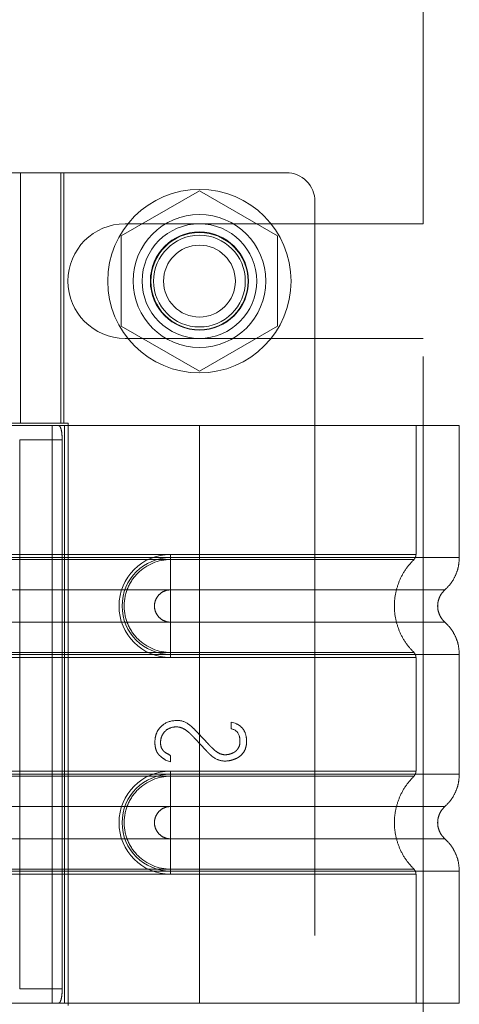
# Model space of a CAD drawing. Header units: inches. Extents: x 0.2 to 10.8, y 0.2 to 8.2.
# Tile 131 of 164: x 5.5629 to 5.6228, y 3.33 to 3.4642. Entities that reach past the tile are written whole.
import ezdxf

# ---------------------------------------------------------------- set-up
doc = ezdxf.new("R2010")
doc.units = ezdxf.units.IN
doc.header["$MEASUREMENT"] = 0
doc.linetypes.add('HIDDEN', pattern=[0.075, 0.05, -0.025])

msp = doc.modelspace()

# ---------------------------------------------------------------- linework, layer by layer
at = {"color": 7, "linetype": 'HIDDEN', "lineweight": 18}
for p, q in [((5.6178863, 3.4363585), (5.6178863, 3.4857022)), ((5.5468351, 3.44332), (5.5688824, 3.44332)), ((5.5629769, 3.4091665), (5.5629769, 3.44332)), ((5.5685068, 3.4091665), (5.5685068, 3.44332)), ((5.5991973, 3.44332), (5.5688824, 3.44332)), ((5.5688824, 3.4091665), (5.5688824, 3.44332)), ((5.5873863, 3.4408436), (5.5767363, 3.4346948)), ((5.5980363, 3.4346948), (5.5873863, 3.4408436)), ((5.6031344, 3.439383), (5.6031344, 3.2996192)), ((5.5772613, 3.4363585), (5.6178863, 3.4363585)), ((5.5767363, 3.4346948), (5.5767363, 3.4223972)), ((5.5980363, 3.4223972), (5.5980363, 3.4346948)), ((5.5767363, 3.4223972), (5.5873863, 3.4162484)), ((5.5873863, 3.4162484), (5.5980363, 3.4223972)), ((5.5772613, 3.4207335), (5.6178863, 3.4207335)), ((5.6178863, 3.3182585), (5.6178863, 3.4207335)), ((5.5688824, 3.4091665), (5.5468351, 3.4091665)), ((5.5873863, 3.4088712), (5.5547092, 3.4088712)), ((5.5673071, 3.4088712), (5.5673071, 3.330131)), ((5.5688824, 3.4091665), (5.569491, 3.4091665)), ((5.5689943, 3.4088712), (5.5689943, 3.330131)), ((5.5689943, 3.4088712), (5.5689943, 3.330131)), ((5.569491, 3.4091665), (5.569491, 3.3298358)), ((5.5873863, 3.4088712), (5.5873863, 3.3908672)), ((5.6228194, 3.4088712), (5.5873863, 3.4088712)), ((5.5873863, 3.4088712), (5.5873863, 3.3908672)), ((5.5873863, 3.4088712), (5.5873863, 3.3912936)), ((5.5873863, 3.4088712), (5.5873863, 3.3912936)), ((5.6169139, 3.3912936), (5.6169139, 3.4088712)), ((5.6228194, 3.3908672), (5.6228194, 3.4088712)), ((5.5628772, 3.4069027), (5.5628772, 3.3320995)), ((5.5686676, 3.4069027), (5.5628772, 3.4069027)), ((5.5686676, 3.4069027), (5.5686676, 3.3320995)), ((5.5145517, 3.3912936), (5.5873863, 3.3912936)), ((5.5873863, 3.3912936), (5.5834493, 3.3912936)), ((5.5834493, 3.3912936), (5.5834493, 3.3905913)), ((5.5145517, 3.3908672), (5.5873863, 3.3908672)), ((5.5145517, 3.3905913), (5.5873863, 3.3905913)), ((5.5834493, 3.3908672), (5.5834493, 3.3864622)), ((5.5873863, 3.3908672), (5.5834493, 3.3908672)), ((5.5873863, 3.3905913), (5.5834493, 3.3905913)), ((5.5145517, 3.3864622), (5.5873863, 3.3864622)), ((5.5873863, 3.3864622), (5.5834493, 3.3864622)), ((5.5873863, 3.3820676), (5.5145517, 3.3820676)), ((5.5834493, 3.3820676), (5.5873863, 3.3820676)), ((5.5834493, 3.3776626), (5.5834493, 3.3820676)), ((5.5873863, 3.3779385), (5.5145517, 3.3779385)), ((5.5873863, 3.3776626), (5.5145517, 3.3776626)), ((5.5834493, 3.3779385), (5.5873863, 3.3779385)), ((5.5834493, 3.3772362), (5.5834493, 3.3779385)), ((5.5834493, 3.3776626), (5.5873863, 3.3776626)), ((5.5873863, 3.3776626), (5.5873863, 3.3613396)), ((5.5873863, 3.3776626), (5.5873863, 3.3613396)), ((5.6228194, 3.3613396), (5.6228194, 3.3776626)), ((5.5873863, 3.3772362), (5.5145517, 3.3772362)), ((5.5834493, 3.3772362), (5.5873863, 3.3772362)), ((5.5873863, 3.3772362), (5.5873863, 3.361766)), ((5.5873863, 3.3772362), (5.5873863, 3.361766)), ((5.6169139, 3.361766), (5.6169139, 3.3772362)), ((5.5917005, 3.3684261), (5.5922577, 3.368282)), ((5.5917005, 3.3675325), (5.5917005, 3.3684261)), ((5.5834568, 3.363036), (5.582765, 3.3632666)), ((5.5834568, 3.3638815), (5.5834568, 3.363036)), ((5.5145517, 3.361766), (5.5873863, 3.361766)), ((5.5834493, 3.361766), (5.5834493, 3.3610637)), ((5.5873863, 3.361766), (5.5834493, 3.361766)), ((5.5145517, 3.3613396), (5.5873863, 3.3613396)), ((5.5145517, 3.3610637), (5.5873863, 3.3610637)), ((5.5834493, 3.3613396), (5.5834493, 3.3569347)), ((5.5873863, 3.3613396), (5.5834493, 3.3613396)), ((5.5873863, 3.3610637), (5.5834493, 3.3610637)), ((5.5145517, 3.3569347), (5.5873863, 3.3569347)), ((5.5873863, 3.3569347), (5.5834493, 3.3569347)), ((5.5873863, 3.35254), (5.5145517, 3.35254)), ((5.5834493, 3.35254), (5.5873863, 3.35254)), ((5.5834493, 3.3481351), (5.5834493, 3.35254)), ((5.5873863, 3.348411), (5.5145517, 3.348411)), ((5.5873863, 3.3481351), (5.5145517, 3.3481351)), ((5.5834493, 3.348411), (5.5873863, 3.348411)), ((5.5834493, 3.3477087), (5.5834493, 3.348411)), ((5.5834493, 3.3481351), (5.5873863, 3.3481351)), ((5.5873863, 3.3481351), (5.5873863, 3.330131)), ((5.5873863, 3.3481351), (5.5873863, 3.330131)), ((5.6228194, 3.330131), (5.6228194, 3.3481351)), ((5.5873863, 3.3477087), (5.5145517, 3.3477087)), ((5.5834493, 3.3477087), (5.5873863, 3.3477087)), ((5.5873863, 3.3477087), (5.5873863, 3.330131)), ((5.5873863, 3.3477087), (5.5873863, 3.330131)), ((5.6169139, 3.330131), (5.6169139, 3.3477087)), ((5.5628772, 3.3320995), (5.5686676, 3.3320995)), ((5.5873863, 3.330131), (5.5547092, 3.330131)), ((5.6228194, 3.330131), (5.5873863, 3.330131))]:
    msp.add_line(p, q, dxfattribs=at)
for centre, radius in [((5.5873863, 3.428546), 0.0125), ((5.5873863, 3.4285562), 0.0090551), ((5.5873863, 3.428546), 0.0078125), ((5.5873863, 3.4285562), 0.0066929), ((5.5873863, 3.428546), 0.006625), ((5.5873863, 3.428546), 0.00625), ((5.5873863, 3.428546), 0.0048975)]:
    msp.add_circle(centre, radius, dxfattribs=at)
for centre, radius, start, end in [((5.5991973, 3.439383), 0.003937, 0, 90), ((5.5772613, 3.428546), 0.0078125, 90, 270), ((5.5834493, 3.3842649), 0.0070287, 90, 270), ((5.5834493, 3.3842649), 0.0066023, 90, 270), ((5.5834493, 3.3547373), 0.0070287, 90, 270), ((5.5834493, 3.3547373), 0.0066023, 90, 270)]:
    msp.add_arc(centre, radius, start, end, dxfattribs=at)
for points, knots in [([(5.5686676, 3.4069027), (5.5686676, 3.4071635), (5.5686578, 3.4074194), (5.5686162, 3.4078972), (5.5685841, 3.408116), (5.5684936, 3.4084791), (5.5684343, 3.4086253), (5.5682898, 3.4088202), (5.5682033, 3.4088712), (5.5681072, 3.4088712)], [0, 0, 0, 0, 0.25, 0.25, 0.5, 0.5, 0.75, 0.75, 1, 1, 1, 1]), ([(5.5873863, 3.3912936), (5.5918972, 3.3912936), (5.5996196, 3.3912936), (5.6091732, 3.3912936), (5.6153767, 3.3912936), (5.6176826, 3.3912936), (5.6153767, 3.3912936), (5.6091732, 3.3912936), (5.5996196, 3.3912936), (5.5918972, 3.3912936), (5.5873863, 3.3912936)], [4.71239975, 4.71239975, 4.71239975, 4.71239975, 5.17054869, 5.49779793, 5.89049701, 6.2831961, 6.67589519, 7.06859428, 7.39584352, 7.85399245, 7.85399245, 7.85399245, 7.85399245]), ([(5.6166159, 3.3905881), (5.6166603, 3.3906362), (5.61675, 3.3907333), (5.6168418, 3.3909108), (5.6169042, 3.3911007), (5.6169107, 3.3912328), (5.6169139, 3.3912981)], [0, 0, 0, 0, 0.24752408, 0.49999998, 0.75247589, 1, 1, 1, 1]), ([(5.5834493, 3.3905913), (5.5817864, 3.3906079), (5.5793278, 3.3895582), (5.5774525, 3.3867487), (5.5769582, 3.3842649), (5.5774525, 3.3817811), (5.5793278, 3.3789716), (5.5817864, 3.3779219), (5.5834493, 3.3779385)], [6.28318531, 6.28318531, 6.28318531, 6.28318531, 7.06858347, 7.46128255, 7.85398163, 8.24668072, 8.6393798, 9.42477796, 9.42477796, 9.42477796, 9.42477796]), ([(5.5873863, 3.3908672), (5.5897054, 3.3908672), (5.5920244, 3.3908672), (5.5965735, 3.3908672), (5.5988034, 3.3908672), (5.6030885, 3.3908672), (5.6051436, 3.3908672), (5.6090001, 3.3908672), (5.6108014, 3.3908672), (5.6140811, 3.3908672), (5.6155594, 3.3908672), (5.6181363, 3.3908672), (5.6192347, 3.3908672), (5.6210097, 3.3908672), (5.6216861, 3.3908672), (5.622591, 3.3908672), (5.6228194, 3.3908672), (5.6228194, 3.3908672), (5.622591, 3.3908672), (5.6216861, 3.3908672), (5.6210097, 3.3908672), (5.6192347, 3.3908672), (5.6181363, 3.3908672), (5.6155594, 3.3908672), (5.6140811, 3.3908672), (5.6108014, 3.3908672), (5.6090001, 3.3908672), (5.6051436, 3.3908672), (5.6030885, 3.3908672), (5.5988034, 3.3908672), (5.5965735, 3.3908672), (5.5920244, 3.3908672), (5.5897054, 3.3908672), (5.5873863, 3.3908672)], [0, 0, 0, 0, 0.0625, 0.0625, 0.125, 0.125, 0.1875, 0.1875, 0.25, 0.25, 0.3125, 0.3125, 0.375, 0.375, 0.4375, 0.4375, 0.5, 0.5, 0.5625, 0.5625, 0.625, 0.625, 0.6875, 0.6875, 0.75, 0.75, 0.8125, 0.8125, 0.875, 0.875, 0.9375, 0.9375, 1, 1, 1, 1]), ([(5.5873863, 3.3908672), (5.5873863, 3.3900634), (5.5873863, 3.3883783), (5.5873863, 3.3869952), (5.5873863, 3.3864617)], [0.052118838, 0.052118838, 0.052118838, 0.052118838, 0.500001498, 0.948006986, 0.948006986, 0.948006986, 0.948006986]), ([(5.5873863, 3.3908672), (5.5873863, 3.3900385), (5.5873863, 3.3892103), (5.5873863, 3.3876977), (5.5873863, 3.3870141), (5.5873863, 3.3864622)], [0, 0, 0, 0, 0.5, 0.5, 1, 1, 1, 1]), ([(5.5873863, 3.3905913), (5.5912136, 3.3905913), (5.5950374, 3.3905913), (5.6021084, 3.3905913), (5.6053519, 3.3905913), (5.6107609, 3.3905914), (5.6129295, 3.3905914), (5.6158571, 3.3905914), (5.616619, 3.3905914), (5.6166182, 3.3905915), (5.615858, 3.3905915), (5.6129289, 3.3905915), (5.6107618, 3.3905915), (5.6053518, 3.3905916), (5.6021087, 3.3905916), (5.5950375, 3.3905916), (5.5912142, 3.3905916), (5.5873863, 3.3905916)], [0, 0, 0, 0, 0.125, 0.125, 0.25, 0.25, 0.375, 0.375, 0.5, 0.5, 0.625, 0.625, 0.75, 0.75, 0.875, 0.875, 1, 1, 1, 1]), ([(5.5873863, 3.3779385), (5.5873863, 3.3795774), (5.5873863, 3.3842649), (5.5873863, 3.3889524), (5.5873863, 3.3905913)], [0.027131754, 0.027131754, 0.027131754, 0.027131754, 0.5, 0.972868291, 0.972868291, 0.972868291, 0.972868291]), ([(5.6166798, 3.3778796), (5.6162747, 3.3783162), (5.6154647, 3.3791893), (5.6146235, 3.3807788), (5.6140868, 3.3824835), (5.6139022, 3.3842649), (5.6140868, 3.3860462), (5.6146235, 3.387751), (5.6154647, 3.3893404), (5.6162747, 3.3902136), (5.6166798, 3.3906502)], [0, 0, 0, 0, 0.12508578, 0.25012635, 0.37515545, 0.5, 0.62484455, 0.74987365, 0.87491422, 1, 1, 1, 1]), ([(5.6208256, 3.386443), (5.6211177, 3.3867347), (5.6217084, 3.3873249), (5.6223341, 3.3884239), (5.6227433, 3.3896209), (5.6227943, 3.3904548), (5.6228195, 3.3908672)], [0, 0, 0, 0, 0.2471303, 0.49986639, 0.75266195, 1, 1, 1, 1]), ([(5.5834493, 3.3864622), (5.5831617, 3.3864622), (5.5828742, 3.386405), (5.5823427, 3.3861849), (5.582099, 3.386022), (5.5816922, 3.3856153), (5.5815293, 3.3853715), (5.5813092, 3.38484), (5.581252, 3.3845525), (5.581252, 3.3839773), (5.5813092, 3.3836897), (5.5815293, 3.3831583), (5.5816922, 3.3829145), (5.582099, 3.3825078), (5.5823427, 3.3823449), (5.5828742, 3.3821247), (5.5831617, 3.3820676), (5.5834493, 3.3820676)], [0, 0, 0, 0, 0.125, 0.125, 0.25, 0.25, 0.375, 0.375, 0.5, 0.5, 0.625, 0.625, 0.75, 0.75, 0.875, 0.875, 1, 1, 1, 1]), ([(5.5873863, 3.3864617), (5.5923485, 3.3864617), (5.600996, 3.3864617), (5.6118696, 3.3864617), (5.6190623, 3.3864617), (5.6217391, 3.3864617), (5.6190623, 3.3864617), (5.6118696, 3.3864617), (5.600996, 3.3864617), (5.5923485, 3.3864617), (5.5873863, 3.3864617)], [4.71241411, 4.71241411, 4.71241411, 4.71241411, 5.15721613, 5.48839216, 5.88580339, 6.28321463, 6.68062587, 7.0780371, 7.40921314, 7.85401516, 7.85401516, 7.85401516, 7.85401516]), ([(5.620869, 3.3820483), (5.6207209, 3.3821959), (5.6204245, 3.3824912), (5.6201135, 3.3830421), (5.6199131, 3.3836382), (5.6198433, 3.3842649), (5.6199131, 3.3848915), (5.6201135, 3.3854877), (5.6204245, 3.3860386), (5.6207209, 3.3863339), (5.620869, 3.3864814)], [0, 0, 0, 0, 0.12483242, 0.24993914, 0.37510573, 0.5, 0.62489427, 0.75006086, 0.87516758, 1, 1, 1, 1]), ([(5.5873863, 3.3820681), (5.5923485, 3.3820681), (5.600996, 3.3820681), (5.6118696, 3.3820681), (5.6190623, 3.3820681), (5.6217391, 3.3820681), (5.6190623, 3.3820681), (5.6118696, 3.3820681), (5.600996, 3.3820681), (5.5923486, 3.3820681), (5.5873863, 3.3820681)], [4.71236405, 4.71236405, 4.71236405, 4.71236405, 5.15716608, 5.48834211, 5.88575335, 6.2831646, 6.68057584, 7.07798708, 7.40916311, 7.85396503, 7.85396503, 7.85396503, 7.85396503]), ([(5.5873863, 3.3776626), (5.5873863, 3.3784663), (5.5873863, 3.3801515), (5.5873863, 3.3815346), (5.5873863, 3.3820681)], [0.052118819, 0.052118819, 0.052118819, 0.052118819, 0.500001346, 0.948007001, 0.948007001, 0.948007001, 0.948007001]), ([(5.5873863, 3.3776626), (5.5873863, 3.3784913), (5.5873863, 3.3793195), (5.5873863, 3.380832), (5.5873863, 3.3815156), (5.5873863, 3.3820676)], [0, 0, 0, 0, 0.5, 0.5, 1, 1, 1, 1]), ([(5.6228195, 3.3776626), (5.6227943, 3.378075), (5.6227433, 3.3789089), (5.6223341, 3.3801059), (5.6217084, 3.3812049), (5.6211177, 3.381795), (5.6208256, 3.3820868)], [0, 0, 0, 0, 0.24733805, 0.50013361, 0.75286969, 1, 1, 1, 1]), ([(5.5873863, 3.3779381), (5.5912142, 3.3779381), (5.5950375, 3.3779382), (5.6021087, 3.3779382), (5.6053518, 3.3779382), (5.6107618, 3.3779382), (5.6129289, 3.3779383), (5.615858, 3.3779383), (5.6166182, 3.3779383), (5.616619, 3.3779383), (5.6158571, 3.3779384), (5.6129295, 3.3779384), (5.6107609, 3.3779384), (5.6053519, 3.3779384), (5.6021084, 3.3779385), (5.5950374, 3.3779385), (5.5912136, 3.3779385), (5.5873863, 3.3779385)], [0, 0, 0, 0, 0.125, 0.125, 0.25, 0.25, 0.375, 0.375, 0.5, 0.5, 0.625, 0.625, 0.75, 0.75, 0.875, 0.875, 1, 1, 1, 1]), ([(5.5873863, 3.3776626), (5.5897054, 3.3776626), (5.5920244, 3.3776626), (5.5965735, 3.3776626), (5.5988034, 3.3776626), (5.6030885, 3.3776626), (5.6051436, 3.3776626), (5.6090001, 3.3776626), (5.6108014, 3.3776626), (5.6140811, 3.3776626), (5.6155594, 3.3776626), (5.6181363, 3.3776626), (5.6192347, 3.3776626), (5.6210097, 3.3776626), (5.6216861, 3.3776626), (5.622591, 3.3776626), (5.6228194, 3.3776626), (5.6228194, 3.3776626), (5.622591, 3.3776626), (5.6216861, 3.3776626), (5.6210097, 3.3776626), (5.6192347, 3.3776626), (5.6181363, 3.3776626), (5.6155594, 3.3776626), (5.6140811, 3.3776626), (5.6108014, 3.3776626), (5.6090001, 3.3776626), (5.6051436, 3.3776626), (5.6030885, 3.3776626), (5.5988034, 3.3776626), (5.5965735, 3.3776626), (5.5920244, 3.3776626), (5.5897054, 3.3776626), (5.5873863, 3.3776626)], [0, 0, 0, 0, 0.0625, 0.0625, 0.125, 0.125, 0.1875, 0.1875, 0.25, 0.25, 0.3125, 0.3125, 0.375, 0.375, 0.4375, 0.4375, 0.5, 0.5, 0.5625, 0.5625, 0.625, 0.625, 0.6875, 0.6875, 0.75, 0.75, 0.8125, 0.8125, 0.875, 0.875, 0.9375, 0.9375, 1, 1, 1, 1]), ([(5.6169139, 3.3772316), (5.6169107, 3.377297), (5.6169042, 3.3774291), (5.6168418, 3.377619), (5.61675, 3.3777965), (5.6166603, 3.3778936), (5.6166159, 3.3779417)], [0, 0, 0, 0, 0.2475241, 0.50000001, 0.75247591, 1, 1, 1, 1]), ([(5.5873863, 3.3772362), (5.5918972, 3.3772362), (5.5996196, 3.3772362), (5.6091732, 3.3772362), (5.6153767, 3.3772362), (5.6176826, 3.3772362), (5.6153767, 3.3772362), (5.6091732, 3.3772362), (5.5996196, 3.3772362), (5.5918972, 3.3772362), (5.5873863, 3.3772362)], [4.71239001, 4.71239001, 4.71239001, 4.71239001, 5.17053895, 5.49778819, 5.89048727, 6.28318636, 6.67588545, 7.06858454, 7.39583378, 7.85398272, 7.85398272, 7.85398272, 7.85398272]), ([(5.582765, 3.3632666), (5.5825556, 3.3634151), (5.5822075, 3.3636708), (5.5819146, 3.3639262), (5.5818193, 3.3640204), (5.5816294, 3.364278), (5.5814082, 3.3647273), (5.5812641, 3.365596), (5.581394, 3.3666908), (5.5817927, 3.3675288), (5.5827272, 3.3684165), (5.5836743, 3.3686663), (5.5844272, 3.3686663)], [0, 0, 0, 0, 0.0625, 0.125, 0.15625, 0.1875, 0.25, 0.375, 0.5, 0.625, 0.75, 1, 1, 1, 1]), ([(5.5922577, 3.368282), (5.5926947, 3.368112), (5.5933858, 3.3676171), (5.5937839, 3.3666455), (5.5938383, 3.3655853), (5.5937004, 3.3648633), (5.5934078, 3.3642731), (5.5928669, 3.3637427), (5.5924576, 3.3634995), (5.5917684, 3.3632242), (5.5907371, 3.363041), (5.5897007, 3.3633292), (5.5890068, 3.3638637), (5.5887291, 3.3641145), (5.5884704, 3.3643825), (5.5883376, 3.3645256), (5.5880522, 3.3648288), (5.5876735, 3.3652342), (5.5872034, 3.3657357), (5.5868241, 3.3661394), (5.5865364, 3.3664426), (5.5864044, 3.3665828), (5.5861497, 3.3668457), (5.585863, 3.3671052), (5.5854008, 3.3674558), (5.5846309, 3.3678528), (5.5835825, 3.3677721), (5.582824, 3.3674052), (5.5822484, 3.3666316), (5.5820685, 3.3659777), (5.5820833, 3.3652007), (5.5822909, 3.3647209), (5.5825826, 3.3644112), (5.5827971, 3.3642599), (5.5831572, 3.3640405), (5.5834568, 3.3638815)], [0, 0, 0, 0, 0.0625, 0.125, 0.15625, 0.1875, 0.21875, 0.25, 0.28125, 0.3125, 0.375, 0.4375, 0.453125, 0.46875, 0.4765625, 0.484375, 0.5, 0.53125, 0.5625, 0.59375, 0.609375, 0.6171875, 0.625, 0.640625, 0.65625, 0.6875, 0.75, 0.8125, 0.84375, 0.875, 0.90625, 0.9375, 0.953125, 0.96875, 1, 1, 1, 1]), ([(5.5844272, 3.3686663), (5.5849158, 3.3686663), (5.585526, 3.3684524), (5.5862478, 3.367903), (5.5867553, 3.3674181), (5.5872074, 3.3669207), (5.5878111, 3.3662969), (5.588279, 3.3658021), (5.5886486, 3.3654103), (5.5887934, 3.3652522), (5.5891831, 3.3648439), (5.5895676, 3.3645085), (5.5901805, 3.3640869), (5.5908403, 3.363953), (5.5915217, 3.3640574), (5.5919949, 3.3642425), (5.5923281, 3.3644594), (5.5927744, 3.3649349), (5.5929301, 3.3655097), (5.592902, 3.3662103), (5.59272, 3.3670489), (5.5922617, 3.367439), (5.5917005, 3.3675325)], [0, 0, 0, 0, 0.125, 0.15625, 0.1875, 0.25, 0.3125, 0.375, 0.40625, 0.421875, 0.4375, 0.46875, 0.5, 0.5625, 0.625, 0.6875, 0.71875, 0.75, 0.8125, 0.84375, 0.875, 1, 1, 1, 1]), ([(5.5873863, 3.361766), (5.5917382, 3.361766), (5.5993231, 3.361766), (5.6088841, 3.361766), (5.6152468, 3.361766), (5.6176906, 3.361766), (5.6154667, 3.361766), (5.6092795, 3.361766), (5.5996929, 3.361766), (5.5919243, 3.361766), (5.5873863, 3.361766)], [4.71239469, 4.71239469, 4.71239469, 4.71239469, 5.154448, 5.48366074, 5.87871603, 6.27377131, 6.6688266, 7.06388188, 7.39309462, 7.85399245, 7.85399245, 7.85399245, 7.85399245]), ([(5.6166159, 3.3610605), (5.6166603, 3.3611086), (5.61675, 3.3612057), (5.6168418, 3.3613833), (5.6169042, 3.3615732), (5.6169107, 3.3617052), (5.6169139, 3.3617706)], [0, 0, 0, 0, 0.247524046, 0.49999994, 0.752475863, 1, 1, 1, 1]), ([(5.5834493, 3.3610637), (5.5817864, 3.3610803), (5.5793278, 3.3600306), (5.5774525, 3.3572211), (5.5769582, 3.3547373), (5.5774525, 3.3522536), (5.5793278, 3.349444), (5.5817864, 3.3483943), (5.5834493, 3.348411)], [6.28318531, 6.28318531, 6.28318531, 6.28318531, 7.06858347, 7.46128255, 7.85398163, 8.24668072, 8.6393798, 9.42477796, 9.42477796, 9.42477796, 9.42477796]), ([(5.5873863, 3.3613396), (5.5897054, 3.3613396), (5.5920244, 3.3613396), (5.5965735, 3.3613396), (5.5988034, 3.3613396), (5.6030885, 3.3613396), (5.6051436, 3.3613396), (5.6090001, 3.3613396), (5.6108014, 3.3613396), (5.6140811, 3.3613396), (5.6155594, 3.3613396), (5.6181363, 3.3613396), (5.6192347, 3.3613396), (5.6210097, 3.3613396), (5.6216861, 3.3613396), (5.622591, 3.3613396), (5.6228194, 3.3613396), (5.6228194, 3.3613396), (5.622591, 3.3613396), (5.6216861, 3.3613396), (5.6210097, 3.3613396), (5.6192347, 3.3613396), (5.6181363, 3.3613396), (5.6155594, 3.3613396), (5.6140811, 3.3613396), (5.6108014, 3.3613396), (5.6090001, 3.3613396), (5.6051436, 3.3613396), (5.6030885, 3.3613396), (5.5988034, 3.3613396), (5.5965735, 3.3613396), (5.5920244, 3.3613396), (5.5897054, 3.3613396), (5.5873863, 3.3613396)], [0, 0, 0, 0, 0.0625, 0.0625, 0.125, 0.125, 0.1875, 0.1875, 0.25, 0.25, 0.3125, 0.3125, 0.375, 0.375, 0.4375, 0.4375, 0.5, 0.5, 0.5625, 0.5625, 0.625, 0.625, 0.6875, 0.6875, 0.75, 0.75, 0.8125, 0.8125, 0.875, 0.875, 0.9375, 0.9375, 1, 1, 1, 1]), ([(5.5873863, 3.3613396), (5.5873863, 3.3605359), (5.5873863, 3.3588507), (5.5873863, 3.3574677), (5.5873863, 3.3569341)], [0.052118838, 0.052118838, 0.052118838, 0.052118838, 0.500001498, 0.948006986, 0.948006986, 0.948006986, 0.948006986]), ([(5.5873863, 3.3613396), (5.5873863, 3.360511), (5.5873863, 3.3596828), (5.5873863, 3.3581702), (5.5873863, 3.3574866), (5.5873863, 3.3569347)], [0, 0, 0, 0, 0.5, 0.5, 1, 1, 1, 1]), ([(5.5873863, 3.3610637), (5.5886044, 3.3610637), (5.5898993, 3.3610637), (5.5926343, 3.3610637), (5.5940748, 3.3610637), (5.5970683, 3.3610637), (5.5986216, 3.3610637), (5.6017709, 3.3610637), (5.603367, 3.3610637), (5.6064851, 3.3610637), (5.6080068, 3.3610637), (5.6108154, 3.3610637), (5.6121011, 3.3610637), (5.614259, 3.3610637), (5.6151293, 3.3610637), (5.6163101, 3.3610637), (5.6166192, 3.3610637), (5.6166192, 3.3610637), (5.6163101, 3.3610637), (5.6151293, 3.3610637), (5.614259, 3.3610637), (5.6121011, 3.3610637), (5.6108154, 3.3610637), (5.6080068, 3.3610637), (5.6064851, 3.3610637), (5.603367, 3.3610637), (5.6017709, 3.3610637), (5.5986216, 3.3610637), (5.5970683, 3.3610637), (5.5940748, 3.3610637), (5.5926343, 3.3610637), (5.5898993, 3.3610637), (5.5886044, 3.3610637), (5.5873863, 3.3610637)], [0, 0, 0, 0, 0.0625, 0.0625, 0.125, 0.125, 0.1875, 0.1875, 0.25, 0.25, 0.3125, 0.3125, 0.375, 0.375, 0.4375, 0.4375, 0.5, 0.5, 0.5625, 0.5625, 0.625, 0.625, 0.6875, 0.6875, 0.75, 0.75, 0.8125, 0.8125, 0.875, 0.875, 0.9375, 0.9375, 1, 1, 1, 1]), ([(5.6166798, 3.348352), (5.6162772, 3.3487903), (5.6154719, 3.3496672), (5.6146298, 3.351255), (5.6140888, 3.3529577), (5.6139012, 3.3547373), (5.6140888, 3.3565169), (5.6146298, 3.3582197), (5.6154719, 3.3598075), (5.6162772, 3.3606844), (5.6166798, 3.3611226)], [0, 0, 0, 0, 0.12505483, 0.25020853, 0.37526383, 0.5, 0.62473617, 0.74979147, 0.87494517, 1, 1, 1, 1]), ([(5.6208256, 3.3569154), (5.6211177, 3.3572072), (5.6217084, 3.3577973), (5.6223341, 3.3588964), (5.6227433, 3.3600934), (5.6227943, 3.3609272), (5.6228195, 3.3613396)], [0, 0, 0, 0, 0.2471303, 0.49986639, 0.75266195, 1, 1, 1, 1]), ([(5.5834493, 3.3569347), (5.5831617, 3.3569347), (5.5828742, 3.3568775), (5.5823427, 3.3566573), (5.582099, 3.3564945), (5.5816922, 3.3560877), (5.5815293, 3.3558439), (5.5813092, 3.3553125), (5.581252, 3.355025), (5.581252, 3.3544497), (5.5813092, 3.3541622), (5.5815293, 3.3536307), (5.5816922, 3.353387), (5.582099, 3.3529802), (5.5823427, 3.3528173), (5.5828742, 3.3525972), (5.5831617, 3.35254), (5.5834493, 3.35254)], [0, 0, 0, 0, 0.125, 0.125, 0.25, 0.25, 0.375, 0.375, 0.5, 0.5, 0.625, 0.625, 0.75, 0.75, 0.875, 0.875, 1, 1, 1, 1]), ([(5.5873863, 3.3569341), (5.5923485, 3.3569341), (5.600996, 3.3569341), (5.6118696, 3.3569341), (5.6190623, 3.3569341), (5.6217391, 3.3569341), (5.6190623, 3.3569341), (5.6118696, 3.3569341), (5.600996, 3.3569341), (5.5923485, 3.3569341), (5.5873863, 3.3569341)], [4.71241411, 4.71241411, 4.71241411, 4.71241411, 5.15721613, 5.48839216, 5.88580339, 6.28321463, 6.68062587, 7.0780371, 7.40921314, 7.85401516, 7.85401516, 7.85401516, 7.85401516]), ([(5.620869, 3.3525208), (5.6207209, 3.3526683), (5.6204245, 3.3529637), (5.6201135, 3.3535145), (5.6199131, 3.3541107), (5.6198433, 3.3547373), (5.6199131, 3.355364), (5.6201135, 3.3559601), (5.6204245, 3.356511), (5.6207209, 3.3568064), (5.620869, 3.3569539)], [0, 0, 0, 0, 0.12483242, 0.24993914, 0.37510573, 0.5, 0.62489427, 0.75006086, 0.87516758, 1, 1, 1, 1]), ([(5.5873863, 3.3525405), (5.5923485, 3.3525405), (5.600996, 3.3525405), (5.6118696, 3.3525405), (5.6190623, 3.3525405), (5.6217391, 3.3525405), (5.6190623, 3.3525405), (5.6118696, 3.3525405), (5.600996, 3.3525405), (5.5923485, 3.3525405), (5.5873863, 3.3525405)], [4.71236405, 4.71236405, 4.71236405, 4.71236405, 5.15716608, 5.48834211, 5.88575335, 6.2831646, 6.68057584, 7.07798708, 7.40916311, 7.85396514, 7.85396514, 7.85396514, 7.85396514]), ([(5.5873863, 3.3481351), (5.5873863, 3.3489388), (5.5873863, 3.3506239), (5.5873863, 3.352007), (5.5873863, 3.3525405)], [0.052118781, 0.052118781, 0.052118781, 0.052118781, 0.500001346, 0.948006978, 0.948006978, 0.948006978, 0.948006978]), ([(5.5873863, 3.3481351), (5.5873863, 3.3489637), (5.5873863, 3.3497919), (5.5873863, 3.3513045), (5.5873863, 3.3519881), (5.5873863, 3.35254)], [0, 0, 0, 0, 0.5, 0.5, 1, 1, 1, 1]), ([(5.6228195, 3.3481351), (5.6227943, 3.3485474), (5.6227433, 3.3493813), (5.6223341, 3.3505783), (5.6217084, 3.3516773), (5.6211177, 3.3522675), (5.6208256, 3.3525592)], [0, 0, 0, 0, 0.24733805, 0.50013361, 0.75286969, 1, 1, 1, 1]), ([(5.5873863, 3.348411), (5.5886044, 3.348411), (5.5898993, 3.348411), (5.5926343, 3.348411), (5.5940748, 3.348411), (5.5970683, 3.348411), (5.5986216, 3.348411), (5.6017709, 3.348411), (5.603367, 3.348411), (5.6064851, 3.348411), (5.6080068, 3.348411), (5.6108154, 3.348411), (5.6121011, 3.348411), (5.614259, 3.348411), (5.6151293, 3.348411), (5.6163101, 3.348411), (5.6166192, 3.348411), (5.6166192, 3.348411), (5.6163101, 3.348411), (5.6151293, 3.348411), (5.614259, 3.348411), (5.6121011, 3.348411), (5.6108154, 3.348411), (5.6080068, 3.348411), (5.6064851, 3.348411), (5.603367, 3.348411), (5.6017709, 3.348411), (5.5986216, 3.348411), (5.5970683, 3.348411), (5.5940748, 3.348411), (5.5926343, 3.348411), (5.5898993, 3.348411), (5.5886044, 3.348411), (5.5873863, 3.348411)], [0, 0, 0, 0, 0.0625, 0.0625, 0.125, 0.125, 0.1875, 0.1875, 0.25, 0.25, 0.3125, 0.3125, 0.375, 0.375, 0.4375, 0.4375, 0.5, 0.5, 0.5625, 0.5625, 0.625, 0.625, 0.6875, 0.6875, 0.75, 0.75, 0.8125, 0.8125, 0.875, 0.875, 0.9375, 0.9375, 1, 1, 1, 1]), ([(5.5873863, 3.3481351), (5.5897054, 3.3481351), (5.5920244, 3.3481351), (5.5965735, 3.3481351), (5.5988034, 3.3481351), (5.6030885, 3.3481351), (5.6051436, 3.3481351), (5.6090001, 3.3481351), (5.6108014, 3.3481351), (5.6140811, 3.3481351), (5.6155594, 3.3481351), (5.6181363, 3.3481351), (5.6192347, 3.3481351), (5.6210097, 3.3481351), (5.6216861, 3.3481351), (5.622591, 3.3481351), (5.6228194, 3.3481351), (5.6228194, 3.3481351), (5.622591, 3.3481351), (5.6216861, 3.3481351), (5.6210097, 3.3481351), (5.6192347, 3.3481351), (5.6181363, 3.3481351), (5.6155594, 3.3481351), (5.6140811, 3.3481351), (5.6108014, 3.3481351), (5.6090001, 3.3481351), (5.6051436, 3.3481351), (5.6030885, 3.3481351), (5.5988034, 3.3481351), (5.5965735, 3.3481351), (5.5920244, 3.3481351), (5.5897054, 3.3481351), (5.5873863, 3.3481351)], [0, 0, 0, 0, 0.0625, 0.0625, 0.125, 0.125, 0.1875, 0.1875, 0.25, 0.25, 0.3125, 0.3125, 0.375, 0.375, 0.4375, 0.4375, 0.5, 0.5, 0.5625, 0.5625, 0.625, 0.625, 0.6875, 0.6875, 0.75, 0.75, 0.8125, 0.8125, 0.875, 0.875, 0.9375, 0.9375, 1, 1, 1, 1]), ([(5.6169139, 3.3477041), (5.6169107, 3.3477695), (5.6169042, 3.3479015), (5.6168418, 3.3480914), (5.61675, 3.3482689), (5.6166603, 3.3483661), (5.6166159, 3.3484142)], [0, 0, 0, 0, 0.24752413, 0.50000004, 0.75247594, 1, 1, 1, 1]), ([(5.5873863, 3.3477087), (5.5919243, 3.3477087), (5.5996929, 3.3477087), (5.6092795, 3.3477087), (5.6154667, 3.3477087), (5.6176906, 3.3477087), (5.6152468, 3.3477087), (5.6088841, 3.3477087), (5.5993231, 3.3477087), (5.5917382, 3.3477087), (5.5873863, 3.3477087)], [4.71239001, 4.71239001, 4.71239001, 4.71239001, 5.17328784, 5.50250058, 5.89755587, 6.29261115, 6.68766644, 7.08272172, 7.41193446, 7.85398778, 7.85398778, 7.85398778, 7.85398778]), ([(5.5681072, 3.330131), (5.5682033, 3.330131), (5.5682888, 3.330181), (5.5684343, 3.3303766), (5.5684933, 3.3305222), (5.5685839, 3.3308851), (5.5686161, 3.3311049), (5.5686576, 3.3315796), (5.5686676, 3.3318387), (5.5686676, 3.3320995)], [0, 0, 0, 0, 0.25, 0.25, 0.5, 0.5, 0.75, 0.75, 1, 1, 1, 1])]:
    msp.add_open_spline(points, degree=3, knots=knots, dxfattribs=at)
for points in [[(5.5873863, 3.3912936), (5.5873863, 3.391039), (5.5873863, 3.3907671), (5.5873863, 3.3905912)], [(5.5873863, 3.3912936), (5.5873863, 3.3910329), (5.5873863, 3.3907739), (5.5873863, 3.3905913)], [(5.5834493, 3.3842649), (5.5834493, 3.3854402), (5.5834493, 3.3877858), (5.5834493, 3.3897683), (5.5834493, 3.3905913)], [(5.5873863, 3.3779385), (5.5873863, 3.379584), (5.5873863, 3.3842649), (5.5873863, 3.3889458), (5.5873863, 3.3905913)], [(5.5834493, 3.3842649), (5.5834493, 3.385089), (5.5834493, 3.385913), (5.5834493, 3.3864622)], [(5.5873863, 3.3842649), (5.5873863, 3.385089), (5.5873863, 3.385913), (5.5873863, 3.3864622)], [(5.5873863, 3.3842649), (5.5873863, 3.385089), (5.5873863, 3.3859132), (5.5873863, 3.3864618)], [(5.5834493, 3.3779385), (5.5834493, 3.3787614), (5.5834493, 3.3807439), (5.5834493, 3.3830896), (5.5834493, 3.3842649)], [(5.5834493, 3.3820676), (5.5834493, 3.3826168), (5.5834493, 3.3834408), (5.5834493, 3.3842649)], [(5.5873863, 3.3820676), (5.5873863, 3.3826168), (5.5873863, 3.3834408), (5.5873863, 3.3842649)], [(5.5873863, 3.382068), (5.5873863, 3.3826166), (5.5873863, 3.3834407), (5.5873863, 3.3842649)], [(5.5873863, 3.3772362), (5.5873863, 3.3774908), (5.5873863, 3.3777626), (5.5873863, 3.3779386)], [(5.5873863, 3.3772362), (5.5873863, 3.3774969), (5.5873863, 3.3777559), (5.5873863, 3.3779385)], [(5.5873863, 3.361766), (5.5873863, 3.3615114), (5.5873863, 3.3612396), (5.5873863, 3.3610637)], [(5.5873863, 3.361766), (5.5873863, 3.3615053), (5.5873863, 3.3612463), (5.5873863, 3.3610637)], [(5.5834493, 3.3547373), (5.5834493, 3.3559127), (5.5834493, 3.3582583), (5.5834493, 3.3602408), (5.5834493, 3.3610637)], [(5.5873863, 3.3610637), (5.5873863, 3.3594178), (5.5873863, 3.3547373), (5.5873863, 3.3500569), (5.5873863, 3.348411)], [(5.5873863, 3.3610637), (5.5873863, 3.3594182), (5.5873863, 3.3547373), (5.5873863, 3.3500564), (5.5873863, 3.348411)], [(5.5834493, 3.3547373), (5.5834493, 3.3555614), (5.5834493, 3.3563855), (5.5834493, 3.3569347)], [(5.5873863, 3.3569347), (5.5873863, 3.3563855), (5.5873863, 3.3555614), (5.5873863, 3.3547373)], [(5.5873863, 3.3569343), (5.5873863, 3.3563856), (5.5873863, 3.3555615), (5.5873863, 3.3547373)], [(5.5834493, 3.348411), (5.5834493, 3.3492339), (5.5834493, 3.3512164), (5.5834493, 3.353562), (5.5834493, 3.3547373)], [(5.5834493, 3.35254), (5.5834493, 3.3530892), (5.5834493, 3.3539133), (5.5834493, 3.3547373)], [(5.5873863, 3.3547373), (5.5873863, 3.3539132), (5.5873863, 3.353089), (5.5873863, 3.3525404)], [(5.5873863, 3.3547373), (5.5873863, 3.3539133), (5.5873863, 3.3530892), (5.5873863, 3.35254)], [(5.5873863, 3.3477086), (5.5873863, 3.3479634), (5.5873863, 3.3482355), (5.5873863, 3.3484114)], [(5.5873863, 3.3477087), (5.5873863, 3.3479693), (5.5873863, 3.3482283), (5.5873863, 3.348411)]]:
    msp.add_open_spline(points, degree=3, dxfattribs=at)

doc.saveas('drawing.dxf')
